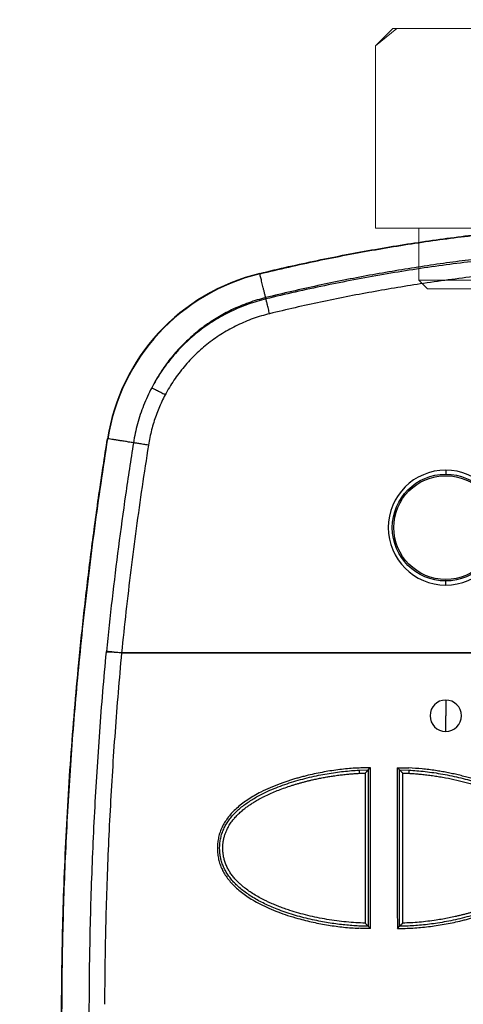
# Model space of a CAD drawing. Header units: millimetres. Extents: x -848 to 77789, y -17557 to 12238.
# Tile 59 of 79: x 72213 to 72340, y -12271 to -11987. Entities that reach past the tile are written whole.
import ezdxf
from ezdxf import colors
from ezdxf.entities.mleader import LeaderData, LeaderLine
from ezdxf.math import Vec2, Vec3

# ---------------------------------------------------------------- set-up
doc = ezdxf.new("R2010")
doc.units = ezdxf.units.MM
doc.layers.add('RR_IWK_opisy_piony', color=7, linetype='Continuous', lineweight=13)
doc.styles.add('Garamond', font='GARA.TTF')

# ---------------------------------------------------------------- blocks, each defined once
blk = doc.blocks.new('A$C661458EC')
at = {"color": 7, "linetype": 'Continuous', "lineweight": 25}
for p, q in [((-2.6773, -0.6964), (-2.6766, -0.6989)), ((-2.6376, -0.8596), (-2.6395, -0.8516)), ((-3.6483, -1.7541), (-3.6509, -1.7537)), ((-1.4886, -1.9551), (-1.4886, -1.981)), ((-1.4886, -2.69), (-1.4886, -2.6641)), ((-3.6581, -3.1185), (-3.6577, -3.1148)), ((-0.9084, -3.1245), (-3.5607, -3.1247)), ((-3.5607, -3.1247), (-0.9072, -3.1249)), ((-1.4886, -3.4261), (-1.4886, -3.5261)), ((-1.4886, -3.6261), (-1.4886, -3.5261)), ((-2.0426, -3.8745), (-1.9836, -3.8731)), ((-2.0417, -3.8945), (-2.0036, -3.8933)), ((-2.0036, -3.8933), (-2.0036, -4.8529)), ((-1.9698, -3.8594), (-1.9836, -3.8731)), ((-1.9836, -3.8731), (-1.9836, -4.8731)), ((-1.7836, -3.8731), (-1.7977, -3.8592)), ((-1.7836, -4.8731), (-1.7836, -3.8731)), ((-1.7836, -3.8731), (-1.7246, -3.8745)), ((-1.7636, -3.8933), (-1.7256, -3.8945)), ((-1.7636, -4.8529), (-1.7636, -3.8933)), ((-1.9836, -4.8731), (-1.9696, -4.887)), ((-1.7975, -4.8868), (-1.7836, -4.8731))]:
    blk.add_line(p, q, dxfattribs=at)
for radius in [0.3416, 0.3321]:
    blk.add_circle((-1.4886, -2.3225), radius, dxfattribs=at)
for centre, radius, start, end in [((-2.3713, -1.9554), 1.2956, 103.65795, 171.04279), ((-2.3713, -1.9554), 1.293, 103.65795, 171.04279), ((-1.4886, -2.3225), 0.3674, 90, 270), ((-1.4886, -2.3225), 0.3674, 270, 90), ((-1.4886, -3.5261), 0.1, 90, 270), ((-1.4886, -3.5261), 0.1, 270, 90)]:
    blk.add_arc(centre, radius, start, end, dxfattribs=at)
for points, knots in [([(-2.6773, -0.6964), (-2.6159, -0.6818), (-2.4935, -0.6526), (-2.3093, -0.6127), (-2.1252, -0.5757), (-1.9411, -0.542), (-1.757, -0.5113), (-1.5729, -0.4838), (-1.3889, -0.4594), (-1.2019, -0.4378), (-1.0121, -0.4191), (-0.8194, -0.4037), (-0.6267, -0.3916), (-0.434, -0.383), (-0.2413, -0.3779), (-0.0515, -0.3762), (0.1353, -0.3778), (0.3192, -0.3825), (0.5031, -0.3903), (0.687, -0.4013), (0.871, -0.4154), (1.055, -0.4326), (1.239, -0.453), (1.426, -0.4768), (1.6159, -0.5044), (1.8088, -0.5358), (2.0016, -0.5707), (2.1945, -0.609), (2.3875, -0.6506), (2.5157, -0.6811), (2.58, -0.6964)], [0, 0, 0, 0, 0.03563, 0.071125, 0.106496, 0.141752, 0.176902, 0.211956, 0.246924, 0.281815, 0.318295, 0.354714, 0.391083, 0.427412, 0.463714, 0.5, 0.534635, 0.569284, 0.603958, 0.638666, 0.673418, 0.708224, 0.743095, 0.77804, 0.814739, 0.851541, 0.888457, 0.925498, 0.962676, 1, 1, 1, 1]), ([(-2.6766, -0.6989), (-2.6151, -0.6843), (-2.4923, -0.655), (-2.3075, -0.615), (-2.1228, -0.5779), (-1.9381, -0.5441), (-1.7545, -0.5135), (-1.5721, -0.4863), (-1.3907, -0.4622), (-1.2094, -0.4412), (-1.0269, -0.4231), (-0.8431, -0.408), (-0.6582, -0.396), (-0.4732, -0.3872), (-0.2882, -0.3815), (-0.1033, -0.3789), (0.0817, -0.3796), (0.2666, -0.3834), (0.4516, -0.3904), (0.6366, -0.4005), (0.8216, -0.4139), (1.0066, -0.4304), (1.1916, -0.45), (1.3766, -0.4729), (1.5565, -0.4981), (1.7312, -0.5255), (1.9009, -0.5548), (2.0705, -0.5867), (2.2402, -0.6214), (2.41, -0.6585), (2.5229, -0.6854), (2.5794, -0.6989)], [0, 0, 0, 0, 0.035755, 0.0713732, 0.1068646, 0.1422391, 0.1775067, 0.2120504, 0.2465106, 0.280897, 0.3152195, 0.3501868, 0.3851083, 0.4199948, 0.4548567, 0.4897049, 0.5245499, 0.5594024, 0.5942731, 0.6291727, 0.6641116, 0.6991007, 0.7341503, 0.7692709, 0.8044731, 0.8368222, 0.8692564, 0.9017835, 0.9344114, 0.9671477, 1, 1, 1, 1]), ([(-0.0486, -0.5315), (-0.1015, -0.5317), (-0.2074, -0.5322), (-0.3666, -0.536), (-0.5263, -0.542), (-0.6864, -0.5505), (-0.8462, -0.5615), (-1.0055, -0.5748), (-1.1643, -0.5905), (-1.3236, -0.6087), (-1.4846, -0.6295), (-1.6471, -0.653), (-1.8113, -0.6793), (-1.9759, -0.7083), (-2.1412, -0.7399), (-2.3069, -0.7744), (-2.4732, -0.8113), (-2.584, -0.8381), (-2.6395, -0.8516)], [0, 0, 0, 0, 0.060611, 0.121432, 0.182477, 0.243762, 0.305302, 0.366006, 0.426986, 0.488257, 0.549834, 0.613001, 0.67652, 0.740408, 0.804682, 0.869361, 0.934461, 1, 1, 1, 1]), ([(2.5403, -0.8596), (2.481, -0.8454), (2.3622, -0.8171), (2.1834, -0.7783), (2.0041, -0.7422), (1.8243, -0.709), (1.6441, -0.6788), (1.4633, -0.6516), (1.2821, -0.6274), (1.0975, -0.6059), (0.9095, -0.5872), (0.7182, -0.5717), (0.5266, -0.5596), (0.3349, -0.551), (0.1432, -0.5458), (-0.0455, -0.5441), (-0.2313, -0.5457), (-0.4142, -0.5504), (-0.597, -0.5583), (-0.7799, -0.5693), (-0.9625, -0.5834), (-1.145, -0.6007), (-1.327, -0.621), (-1.5114, -0.6447), (-1.6982, -0.672), (-1.8872, -0.703), (-2.0757, -0.7372), (-2.2636, -0.7747), (-2.451, -0.8151), (-2.5754, -0.8447), (-2.6376, -0.8596)], [0, 0, 0, 0, 0.035032, 0.07003, 0.105005, 0.139963, 0.174914, 0.209865, 0.244827, 0.279808, 0.316496, 0.353228, 0.389953, 0.426643, 0.463307, 0.499956, 0.534935, 0.569921, 0.604922, 0.639948, 0.674996, 0.710049, 0.745086, 0.780093, 0.816739, 0.85337, 0.889999, 0.926638, 0.963301, 1, 1, 1, 1]), ([(2.5173, -0.9542), (2.4582, -0.9402), (2.3401, -0.912), (2.1621, -0.8734), (1.9838, -0.8375), (1.8049, -0.8046), (1.6267, -0.7747), (1.4491, -0.748), (1.272, -0.7244), (1.0946, -0.7036), (0.9154, -0.6857), (0.7346, -0.6707), (0.5524, -0.6587), (0.3701, -0.6499), (0.1878, -0.6442), (0.0055, -0.6417), (-0.1768, -0.6423), (-0.3591, -0.6461), (-0.5413, -0.6531), (-0.7235, -0.6632), (-0.9056, -0.6764), (-1.0875, -0.6928), (-1.269, -0.7122), (-1.4501, -0.7348), (-1.6257, -0.7596), (-1.7957, -0.7864), (-1.9604, -0.815), (-2.1246, -0.846), (-2.2883, -0.8796), (-2.4518, -0.9154), (-2.5603, -0.9413), (-2.6146, -0.9542)], [0, 0, 0, 0, 0.0351719, 0.0703075, 0.105415, 0.140503, 0.1755805, 0.2100302, 0.2444873, 0.278962, 0.3134703, 0.3487237, 0.3839766, 0.4191963, 0.4543888, 0.4895645, 0.5247338, 0.5599069, 0.5950936, 0.6303039, 0.6655407, 0.7007882, 0.7360274, 0.7712407, 0.806427, 0.8386677, 0.8709051, 0.9031482, 0.935406, 0.9676871, 1, 1, 1, 1]), ([(-2.6395, -0.8517), (-2.6413, -0.8442), (-2.645, -0.8293), (-2.65, -0.8084), (-2.6548, -0.7888), (-2.6592, -0.7706), (-2.6633, -0.7538), (-2.6671, -0.7383), (-2.6705, -0.7241), (-2.6737, -0.7109), (-2.6757, -0.7029), (-2.6766, -0.6989)], [0, 0, 0, 0, 0.123043, 0.242962, 0.359904, 0.474016, 0.585445, 0.692412, 0.797068, 0.899552, 1, 1, 1, 1]), ([(-2.6395, -0.8516), (-2.6575, -0.8563), (-2.6939, -0.8659), (-2.7484, -0.8839), (-2.8035, -0.9053), (-2.8549, -0.9284), (-2.9024, -0.9526), (-2.9459, -0.9774), (-2.9892, -1.0046), (-3.0308, -1.0334), (-3.0704, -1.0637), (-3.1083, -1.0953), (-3.1453, -1.1291), (-3.1813, -1.1651), (-3.2163, -1.2034), (-3.25, -1.2439), (-3.2823, -1.2867), (-3.3129, -1.3317), (-3.3419, -1.3788), (-3.3594, -1.4116), (-3.3682, -1.4281)], [0, 0, 0, 0, 0.058038, 0.117893, 0.179559, 0.243035, 0.294179, 0.346435, 0.399803, 0.45428, 0.504766, 0.556165, 0.608475, 0.661695, 0.715823, 0.770856, 0.826792, 0.88363, 0.941367, 1, 1, 1, 1]), ([(-2.6146, -0.9542), (-2.6159, -0.9491), (-2.6184, -0.9386), (-2.6222, -0.9228), (-2.6259, -0.9076), (-2.6294, -0.8935), (-2.6323, -0.8812), (-2.6348, -0.8713), (-2.6366, -0.8638), (-2.6373, -0.861), (-2.6376, -0.8596)], [0, 0, 0, 0, 0.11863, 0.24166, 0.369642, 0.499672, 0.629417, 0.757121, 0.880992, 1, 1, 1, 1]), ([(-2.6146, -0.9542), (-2.6322, -0.9588), (-2.6673, -0.9679), (-2.719, -0.9851), (-2.7698, -1.0048), (-2.8195, -1.0272), (-2.868, -1.0522), (-2.915, -1.0796), (-2.9605, -1.1096), (-3.0043, -1.1419), (-3.0465, -1.1765), (-3.0867, -1.2133), (-3.1249, -1.2521), (-3.161, -1.2929), (-3.1949, -1.3356), (-3.2265, -1.38), (-3.2558, -1.4259), (-3.2733, -1.4577), (-3.282, -1.4736)], [0, 0, 0, 0, 0.062576, 0.124984, 0.187401, 0.25, 0.312564, 0.374969, 0.437389, 0.5, 0.562564, 0.624969, 0.687389, 0.75, 0.812576, 0.874985, 0.937401, 1, 1, 1, 1]), ([(-3.368, -1.4282), (-3.3775, -1.4467), (-3.3963, -1.4836), (-3.4205, -1.5407), (-3.4418, -1.5989), (-3.4596, -1.6582), (-3.4745, -1.7185), (-3.4816, -1.7593), (-3.4851, -1.7798)], [0, 0, 0, 0, 0.167343, 0.33381, 0.499852, 0.665928, 0.832492, 1, 1, 1, 1]), ([(-3.282, -1.4736), (-3.2867, -1.4712), (-3.2963, -1.4661), (-3.3106, -1.4585), (-3.3245, -1.4512), (-3.3373, -1.4444), (-3.3484, -1.4385), (-3.3574, -1.4338), (-3.3642, -1.4302), (-3.3668, -1.4288), (-3.368, -1.4282)], [0, 0, 0, 0, 0.118844, 0.242834, 0.370504, 0.500092, 0.629666, 0.7573, 0.881231, 1, 1, 1, 1]), ([(-3.282, -1.4736), (-3.2893, -1.4879), (-3.3038, -1.5164), (-3.3231, -1.5601), (-3.3403, -1.6044), (-3.3557, -1.6501), (-3.369, -1.6972), (-3.3804, -1.7458), (-3.386, -1.7786), (-3.3889, -1.795)], [0, 0, 0, 0, 0.1412865, 0.2816338, 0.4213294, 0.560685, 0.7066664, 0.8529932, 1, 1, 1, 1]), ([(-3.6509, -9.1914), (-3.668, -9.0812), (-3.702, -8.8607), (-3.7472, -8.5292), (-3.788, -8.1971), (-3.824, -7.8645), (-3.8554, -7.5313), (-3.8821, -7.1978), (-3.9034, -6.8732), (-3.9199, -6.5576), (-3.932, -6.2511), (-3.94, -5.9445), (-3.9442, -5.6378), (-3.9443, -5.3311), (-3.9405, -5.0244), (-3.9327, -4.7178), (-3.921, -4.4113), (-3.9053, -4.105), (-3.8857, -3.7989), (-3.8621, -3.4931), (-3.8329, -3.1695), (-3.7972, -2.8281), (-3.7542, -2.4692), (-3.706, -2.1109), (-3.6693, -1.8728), (-3.6509, -1.7537)], [0, 0, 0, 0, 0.0448, 0.0896, 0.1344, 0.1792, 0.224, 0.2688, 0.3136, 0.354667, 0.395733, 0.4368, 0.477867, 0.518933, 0.56, 0.601067, 0.642134, 0.6832, 0.724267, 0.765334, 0.8064, 0.8548, 0.9032, 0.9516, 1, 1, 1, 1]), ([(-3.6483, -9.191), (-3.6618, -9.1046), (-3.6886, -8.9318), (-3.7253, -8.6721), (-3.7592, -8.412), (-3.7903, -8.1516), (-3.8183, -7.8923), (-3.8433, -7.6344), (-3.8653, -7.3777), (-3.8846, -7.1208), (-3.9012, -6.862), (-3.9151, -6.6013), (-3.9261, -6.3386), (-3.9343, -6.0759), (-3.9395, -5.8131), (-3.9418, -5.5502), (-3.9412, -5.2873), (-3.9377, -5.0245), (-3.9313, -4.7617), (-3.922, -4.499), (-3.9097, -4.2364), (-3.8946, -3.974), (-3.8765, -3.7118), (-3.8556, -3.4497), (-3.8309, -3.1792), (-3.8022, -2.9003), (-3.7692, -2.613), (-3.7325, -2.3262), (-3.6926, -2.0398), (-3.6631, -1.8493), (-3.6483, -1.7541)], [0, 0, 0, 0, 0.035123, 0.070246, 0.10537, 0.140493, 0.175616, 0.210112, 0.244608, 0.279104, 0.3136, 0.3488, 0.384, 0.4192, 0.4544, 0.4896, 0.5248, 0.56, 0.5952, 0.6304, 0.6656, 0.7008, 0.736, 0.7712, 0.8064, 0.84512, 0.88384, 0.92256, 0.96128, 1, 1, 1, 1]), ([(-3.4849, -1.7798), (-3.4952, -1.7782), (-3.5154, -1.775), (-3.5433, -1.7706), (-3.5688, -1.7666), (-3.592, -1.763), (-3.6128, -1.7597), (-3.6317, -1.7567), (-3.6429, -1.7549), (-3.6484, -1.7541)], [0, 0, 0, 0, 0.156997, 0.308737, 0.455548, 0.597755, 0.735684, 0.869658, 1, 1, 1, 1]), ([(-3.4851, -1.7798), (-3.5021, -1.8907), (-3.5362, -2.1124), (-3.5813, -2.4459), (-3.6224, -2.78), (-3.6458, -3.0032), (-3.6575, -3.1148)], [0, 0, 0, 0, 0.249963, 0.499918, 0.749914, 1, 1, 1, 1]), ([(-3.3889, -1.795), (-3.4026, -1.8839), (-3.43, -2.0615), (-3.4673, -2.3279), (-3.5017, -2.5939), (-3.5331, -2.8593), (-3.5516, -3.0363), (-3.5607, -3.1247)], [0, 0, 0, 0, 0.201291, 0.401912, 0.601887, 0.801241, 1, 1, 1, 1]), ([(-3.3889, -1.795), (-3.3941, -1.7942), (-3.4049, -1.7925), (-3.4208, -1.7899), (-3.4363, -1.7875), (-3.4506, -1.7852), (-3.4631, -1.7833), (-3.4732, -1.7817), (-3.4808, -1.7805), (-3.4837, -1.78), (-3.4851, -1.7798)], [0, 0, 0, 0, 0.118789, 0.242737, 0.370382, 0.499961, 0.629546, 0.757207, 0.88118, 1, 1, 1, 1]), ([(-3.7669, -5.4468), (-3.7666, -5.3597), (-3.7659, -5.1855), (-3.7614, -4.9243), (-3.7545, -4.6632), (-3.7448, -4.4022), (-3.7326, -4.143), (-3.7178, -3.8855), (-3.7005, -3.6296), (-3.6808, -3.3739), (-3.6655, -3.2036), (-3.6579, -3.1185)], [0, 0, 0, 0, 0.112064, 0.224087, 0.33608, 0.448054, 0.560018, 0.669986, 0.779965, 0.889967, 1, 1, 1, 1]), ([(-3.5607, -3.1247), (-3.5683, -3.2087), (-3.5833, -3.3766), (-3.6028, -3.6287), (-3.6199, -3.8806), (-3.6345, -4.1324), (-3.6465, -4.3827), (-3.656, -4.6313), (-3.663, -4.8784), (-3.6677, -5.1254), (-3.6688, -5.29), (-3.6694, -5.3723)], [0, 0, 0, 0, 0.112448, 0.224757, 0.33694, 0.449005, 0.560966, 0.670835, 0.780623, 0.890342, 1, 1, 1, 1]), ([(-3.5607, -3.1247), (-3.566, -3.1242), (-3.5769, -3.1233), (-3.5929, -3.1219), (-3.6086, -3.1207), (-3.623, -3.1198), (-3.6356, -3.119), (-3.6458, -3.1185), (-3.6535, -3.1184), (-3.6564, -3.1184), (-3.6579, -3.1185)], [0, 0, 0, 0, 0.118782, 0.24272, 0.370355, 0.499927, 0.629509, 0.757173, 0.881158, 1, 1, 1, 1]), ([(-3.5607, -3.1247), (-3.566, -3.1242), (-3.5768, -3.1231), (-3.5929, -3.1214), (-3.6085, -3.1198), (-3.6229, -3.1184), (-3.6354, -3.1171), (-3.6455, -3.116), (-3.6532, -3.1152), (-3.6561, -3.1149), (-3.6575, -3.1148)], [0, 0, 0, 0, 0.118841, 0.242826, 0.370491, 0.500073, 0.629645, 0.75728, 0.881218, 1, 1, 1, 1]), ([(-1.9692, -3.8588), (-2.002, -3.8594), (-2.0678, -3.8606), (-2.167, -3.8701), (-2.267, -3.8852), (-2.3428, -3.9012), (-2.3943, -3.9139), (-2.4212, -3.921), (-2.4476, -3.9284), (-2.4734, -3.9361), (-2.4986, -3.9442), (-2.5233, -3.9525), (-2.5609, -3.9661), (-2.6103, -3.9859), (-2.6652, -4.0117), (-2.7119, -4.0369), (-2.7508, -4.0608), (-2.7862, -4.0856), (-2.8182, -4.1114), (-2.8467, -4.1382), (-2.8717, -4.166), (-2.8932, -4.1947), (-2.9112, -4.2244), (-2.9257, -4.2551), (-2.9366, -4.2868), (-2.9441, -4.3194), (-2.9479, -4.3531), (-2.9484, -4.387), (-2.9454, -4.4206), (-2.9388, -4.4534), (-2.9287, -4.4852), (-2.9151, -4.516), (-2.8979, -4.5459), (-2.8772, -4.5748), (-2.8531, -4.6028), (-2.8254, -4.6299), (-2.7942, -4.6559), (-2.7596, -4.6811), (-2.7189, -4.7069), (-2.6717, -4.7329), (-2.6179, -4.7585), (-2.56, -4.7822), (-2.4981, -4.804), (-2.4392, -4.8217), (-2.3847, -4.836), (-2.3361, -4.8474), (-2.2875, -4.8574), (-2.2387, -4.866), (-2.1899, -4.8732), (-2.1411, -4.879), (-2.0922, -4.8834), (-2.0595, -4.8852), (-2.0432, -4.8861)], [0, 0, 0, 0, 0.042071, 0.084682, 0.127983, 0.172119, 0.184256, 0.196193, 0.207933, 0.21948, 0.230837, 0.242007, 0.252995, 0.282299, 0.310343, 0.330982, 0.350528, 0.369047, 0.386617, 0.403327, 0.419282, 0.434604, 0.449427, 0.463903, 0.478191, 0.49246, 0.506877, 0.521622, 0.536029, 0.550259, 0.56448, 0.57886, 0.593563, 0.608741, 0.624532, 0.641059, 0.658431, 0.676739, 0.696064, 0.720424, 0.745948, 0.772724, 0.800825, 0.830317, 0.851831, 0.873225, 0.894515, 0.915718, 0.936851, 0.957931, 0.978975, 1, 1, 1, 1]), ([(-1.9836, -4.8731), (-1.9969, -4.8729), (-2.0243, -4.8727), (-2.0664, -4.8706), (-2.1105, -4.8672), (-2.1563, -4.8625), (-2.2033, -4.8564), (-2.2514, -4.8489), (-2.3018, -4.8396), (-2.3543, -4.8284), (-2.4083, -4.8151), (-2.462, -4.7999), (-2.5148, -4.7829), (-2.5633, -4.7652), (-2.6072, -4.7471), (-2.6465, -4.7291), (-2.6843, -4.7097), (-2.7204, -4.6891), (-2.7544, -4.6671), (-2.7861, -4.6438), (-2.8143, -4.6201), (-2.8389, -4.5962), (-2.8601, -4.5723), (-2.879, -4.5474), (-2.8953, -4.5213), (-2.909, -4.4941), (-2.9197, -4.4658), (-2.9275, -4.4366), (-2.9323, -4.4066), (-2.9341, -4.3763), (-2.9329, -4.3459), (-2.9287, -4.3158), (-2.9215, -4.2863), (-2.9112, -4.2578), (-2.898, -4.2303), (-2.8819, -4.204), (-2.8632, -4.1788), (-2.8421, -4.1546), (-2.8187, -4.1316), (-2.7931, -4.1095), (-2.7656, -4.0886), (-2.7362, -4.0687), (-2.7052, -4.0498), (-2.6727, -4.0319), (-2.6331, -4.0122), (-2.586, -3.9914), (-2.5312, -3.9703), (-2.4748, -3.9513), (-2.4174, -3.9345), (-2.3594, -3.9197), (-2.3025, -3.9073), (-2.2471, -3.897), (-2.1938, -3.8887), (-2.1418, -3.8822), (-2.0915, -3.8773), (-2.0587, -3.8754), (-2.0426, -3.8745)], [0, 0, 0, 0, 0.017562, 0.03615, 0.055639, 0.075904, 0.096821, 0.118266, 0.140115, 0.164472, 0.189015, 0.213591, 0.238052, 0.26226, 0.281633, 0.300692, 0.319379, 0.337648, 0.355461, 0.372796, 0.389645, 0.404, 0.418018, 0.431738, 0.44522, 0.458546, 0.471815, 0.485113, 0.498444, 0.511796, 0.525151, 0.538492, 0.55181, 0.56511, 0.578468, 0.591992, 0.605765, 0.619851, 0.634293, 0.649116, 0.664329, 0.67993, 0.695904, 0.71223, 0.728877, 0.754256, 0.780133, 0.806351, 0.83274, 0.859118, 0.885296, 0.909618, 0.93342, 0.956533, 0.978783, 1, 1, 1, 1]), ([(-2.0036, -4.8529), (-2.0235, -4.8523), (-2.0637, -4.851), (-2.1244, -4.846), (-2.1862, -4.8388), (-2.2483, -4.8293), (-2.3099, -4.8177), (-2.37, -4.8043), (-2.4283, -4.789), (-2.472, -4.7757), (-2.5019, -4.7659), (-2.5185, -4.7601), (-2.5348, -4.7543), (-2.5508, -4.7483), (-2.5665, -4.7421), (-2.5819, -4.7359), (-2.5988, -4.7287), (-2.6172, -4.7205), (-2.6369, -4.7113), (-2.655, -4.7022), (-2.6785, -4.6899), (-2.7066, -4.674), (-2.7391, -4.6533), (-2.7627, -4.6363), (-2.7786, -4.6237), (-2.7878, -4.6161), (-2.7967, -4.6085), (-2.8052, -4.6008), (-2.8134, -4.593), (-2.8213, -4.5851), (-2.8289, -4.5772), (-2.84, -4.5649), (-2.8538, -4.548), (-2.8693, -4.5258), (-2.8803, -4.5065), (-2.8881, -4.4906), (-2.8934, -4.4783), (-2.8981, -4.4659), (-2.9022, -4.4533), (-2.9065, -4.4377), (-2.9103, -4.4189), (-2.913, -4.3969), (-2.9139, -4.3746), (-2.9132, -4.3523), (-2.9107, -4.3304), (-2.9066, -4.3089), (-2.9008, -4.2878), (-2.8932, -4.2673), (-2.8849, -4.2493), (-2.8764, -4.2336), (-2.8682, -4.2201), (-2.8591, -4.2068), (-2.8492, -4.1937), (-2.8359, -4.1777), (-2.8186, -4.1592), (-2.7965, -4.1386), (-2.7777, -4.1231), (-2.7633, -4.1121), (-2.7542, -4.1054), (-2.7448, -4.0987), (-2.7351, -4.0922), (-2.7252, -4.0857), (-2.715, -4.0792), (-2.7033, -4.0721), (-2.6898, -4.0642), (-2.6746, -4.0558), (-2.6579, -4.0469), (-2.6343, -4.0351), (-2.6033, -4.0207), (-2.5654, -4.0048), (-2.5255, -3.9897), (-2.4915, -3.978), (-2.4641, -3.9693), (-2.4438, -3.9631), (-2.4233, -3.9572), (-2.4026, -3.9515), (-2.3817, -3.946), (-2.3606, -3.9408), (-2.3365, -3.9352), (-2.3095, -3.9293), (-2.2794, -3.9233), (-2.2501, -3.918), (-2.2198, -3.913), (-2.1887, -3.9084), (-2.1561, -3.9042), (-2.1246, -3.9007), (-2.095, -3.8979), (-2.0677, -3.8958), (-2.0501, -3.8949), (-2.0417, -3.8945)], [0, 0, 0, 0, 0.027213, 0.054987, 0.083361, 0.112373, 0.141061, 0.169132, 0.19662, 0.223563, 0.231681, 0.239689, 0.247588, 0.25538, 0.263067, 0.270649, 0.278128, 0.288248, 0.298181, 0.307931, 0.316004, 0.334467, 0.352039, 0.368772, 0.374306, 0.379744, 0.385087, 0.390339, 0.395503, 0.400581, 0.405577, 0.410495, 0.423248, 0.435541, 0.447454, 0.453623, 0.459734, 0.465803, 0.471841, 0.477863, 0.4879, 0.497997, 0.508215, 0.518422, 0.528472, 0.538429, 0.548355, 0.558316, 0.568375, 0.575467, 0.582675, 0.59002, 0.59752, 0.60519, 0.618392, 0.632177, 0.646603, 0.651717, 0.656903, 0.662162, 0.667496, 0.672907, 0.678396, 0.683964, 0.691754, 0.6997, 0.707807, 0.717645, 0.735772, 0.754545, 0.773987, 0.794122, 0.803735, 0.813407, 0.82314, 0.832937, 0.842798, 0.852726, 0.862722, 0.876581, 0.890576, 0.904711, 0.917413, 0.932544, 0.947742, 0.962519, 0.975945, 0.988437, 1, 1, 1, 1]), ([(-2.0426, -3.8745), (-2.0426, -3.8748), (-2.0426, -3.8753), (-2.0425, -3.8778), (-2.0423, -3.8803), (-2.0422, -3.8834), (-2.042, -3.8881), (-2.0418, -3.892), (-2.0417, -3.8945)], [0, 0, 0, 0, 0.2418, 0.370467, 0.499948, 0.629429, 0.758108, 1, 1, 1, 1]), ([(-1.9836, -3.8731), (-1.9837, -3.8732), (-1.9838, -3.8733), (-1.9849, -3.8744), (-1.9867, -3.8761), (-1.9888, -3.8783), (-1.991, -3.8805), (-1.9931, -3.8826), (-1.9954, -3.8849), (-1.9981, -3.8876), (-2.0007, -3.8905), (-2.0028, -3.8924), (-2.0036, -3.8933)], [0, 0, 0, 0, 0.095927, 0.197197, 0.306543, 0.426145, 0.510267, 0.598459, 0.690921, 0.781197, 0.904437, 1, 1, 1, 1]), ([(-1.798, -3.8588), (-1.7888, -3.8588), (-1.7714, -3.8589), (-1.7468, -3.8593), (-1.7313, -3.8599), (-1.724, -3.8602)], [0, 0, 0, 0, 0.372301, 0.705609, 1, 1, 1, 1]), ([(-1.7979, -4.8875), (-1.7649, -4.8869), (-1.6985, -4.8857), (-1.5986, -4.8762), (-1.4982, -4.8613), (-1.4221, -4.8454), (-1.3704, -4.8327), (-1.3433, -4.8256), (-1.3168, -4.8181), (-1.2908, -4.8104), (-1.2654, -4.8023), (-1.2406, -4.7939), (-1.2028, -4.7802), (-1.1534, -4.7603), (-1.0985, -4.7344), (-1.0519, -4.7089), (-1.0132, -4.6849), (-0.978, -4.6599), (-0.9463, -4.6339), (-0.918, -4.6069), (-0.8933, -4.5788), (-0.8721, -4.5498), (-0.8544, -4.5197), (-0.8403, -4.4887), (-0.8297, -4.4566), (-0.8226, -4.4236), (-0.8192, -4.3898), (-0.8191, -4.356), (-0.8225, -4.3228), (-0.8294, -4.2904), (-0.8398, -4.259), (-0.8538, -4.2285), (-0.8712, -4.199), (-0.892, -4.1703), (-0.9164, -4.1426), (-0.9442, -4.1159), (-0.9754, -4.09), (-1.0101, -4.0651), (-1.0509, -4.0395), (-1.098, -4.0137), (-1.1517, -3.9882), (-1.2094, -3.9647), (-1.271, -3.943), (-1.3257, -3.9265), (-1.3718, -3.9141), (-1.4082, -3.905), (-1.4445, -3.8968), (-1.4808, -3.8894), (-1.517, -3.8828), (-1.5696, -3.8743), (-1.6385, -3.8655), (-1.6956, -3.862), (-1.724, -3.8602)], [0, 0, 0, 0, 0.042494, 0.085408, 0.128891, 0.173087, 0.185314, 0.197333, 0.209149, 0.220764, 0.232182, 0.243408, 0.254444, 0.28385, 0.311953, 0.332539, 0.352039, 0.37052, 0.388063, 0.404761, 0.420722, 0.436071, 0.450947, 0.465503, 0.479902, 0.494313, 0.508904, 0.523463, 0.53771, 0.551808, 0.565921, 0.580216, 0.594851, 0.609977, 0.625726, 0.642219, 0.65956, 0.677839, 0.697131, 0.721438, 0.746889, 0.773566, 0.80154, 0.830875, 0.84701, 0.863053, 0.879011, 0.89489, 0.910698, 0.926441, 0.963332, 1, 1, 1, 1]), ([(-1.7636, -3.8933), (-1.7645, -3.8924), (-1.7665, -3.8905), (-1.7692, -3.8876), (-1.7722, -3.8845), (-1.7752, -3.8815), (-1.7782, -3.8786), (-1.7806, -3.8761), (-1.7823, -3.8744), (-1.7834, -3.8733), (-1.7836, -3.8732), (-1.7836, -3.8731)], [0, 0, 0, 0, 0.0955326, 0.2187156, 0.3090206, 0.4459889, 0.5736354, 0.6932896, 0.8026873, 0.904012, 1, 1, 1, 1]), ([(-1.7246, -3.8745), (-1.7076, -3.8755), (-1.6726, -3.8775), (-1.6192, -3.8829), (-1.5638, -3.8901), (-1.507, -3.8993), (-1.4493, -3.9105), (-1.3924, -3.9235), (-1.3367, -3.9382), (-1.2826, -3.9544), (-1.2297, -3.9726), (-1.1781, -3.9927), (-1.1331, -4.0127), (-1.0946, -4.0319), (-1.062, -4.0498), (-1.031, -4.0687), (-1.0017, -4.0886), (-0.9742, -4.1095), (-0.9486, -4.1316), (-0.9252, -4.1546), (-0.904, -4.1788), (-0.8854, -4.204), (-0.8693, -4.2303), (-0.856, -4.2578), (-0.8457, -4.2863), (-0.8385, -4.3158), (-0.8343, -4.3459), (-0.8331, -4.3763), (-0.835, -4.4066), (-0.8397, -4.4366), (-0.8475, -4.4658), (-0.8583, -4.4941), (-0.8719, -4.5213), (-0.8883, -4.5474), (-0.9071, -4.5723), (-0.9284, -4.5962), (-0.953, -4.6201), (-0.9811, -4.6438), (-1.0129, -4.6671), (-1.0469, -4.6891), (-1.0829, -4.7097), (-1.1207, -4.7291), (-1.1601, -4.7471), (-1.205, -4.7656), (-1.2556, -4.7841), (-1.3117, -4.8019), (-1.3687, -4.8177), (-1.4261, -4.8314), (-1.4833, -4.8431), (-1.5388, -4.8527), (-1.5922, -4.8603), (-1.643, -4.866), (-1.692, -4.87), (-1.7387, -4.8726), (-1.7689, -4.8729), (-1.7836, -4.8731)], [0, 0, 0, 0, 0.022538, 0.046226, 0.070861, 0.096237, 0.122151, 0.148406, 0.173297, 0.19816, 0.222845, 0.24721, 0.271124, 0.287771, 0.304097, 0.320071, 0.335672, 0.350885, 0.365708, 0.38015, 0.394236, 0.40801, 0.421533, 0.434891, 0.448191, 0.461509, 0.47485, 0.488205, 0.501557, 0.514888, 0.528186, 0.541455, 0.554781, 0.568264, 0.581984, 0.596001, 0.610356, 0.627205, 0.64454, 0.662353, 0.680622, 0.69931, 0.718368, 0.737742, 0.763426, 0.789386, 0.815455, 0.841457, 0.867207, 0.892516, 0.915801, 0.938358, 0.960021, 0.980623, 1, 1, 1, 1]), ([(-1.7256, -3.8945), (-1.7163, -3.8949), (-1.6971, -3.8959), (-1.667, -3.8983), (-1.6341, -3.9016), (-1.5993, -3.9056), (-1.5635, -3.9105), (-1.5268, -3.9163), (-1.4782, -3.925), (-1.4186, -3.9375), (-1.3497, -3.9551), (-1.2991, -3.9703), (-1.2657, -3.9815), (-1.2488, -3.9873), (-1.2322, -3.9934), (-1.2159, -3.9995), (-1.1999, -4.0058), (-1.1843, -4.0122), (-1.1671, -4.0195), (-1.1484, -4.0279), (-1.1285, -4.0374), (-1.1101, -4.0466), (-1.0863, -4.0591), (-1.058, -4.0753), (-1.0251, -4.0965), (-1.0021, -4.1133), (-0.9877, -4.1247), (-0.9809, -4.1303), (-0.9742, -4.136), (-0.9677, -4.1417), (-0.9613, -4.1475), (-0.9525, -4.1558), (-0.9414, -4.1669), (-0.9266, -4.1832), (-0.9112, -4.2023), (-0.896, -4.2245), (-0.8851, -4.2437), (-0.8776, -4.2595), (-0.8725, -4.2717), (-0.868, -4.284), (-0.8641, -4.2965), (-0.8601, -4.3119), (-0.8565, -4.3306), (-0.8541, -4.3525), (-0.8533, -4.3748), (-0.8543, -4.3971), (-0.857, -4.4191), (-0.8614, -4.4408), (-0.8676, -4.462), (-0.8754, -4.4827), (-0.884, -4.5009), (-0.8927, -4.5166), (-0.9011, -4.5301), (-0.9104, -4.5434), (-0.9204, -4.5566), (-0.9339, -4.5725), (-0.9514, -4.591), (-0.9739, -4.6117), (-0.9933, -4.6276), (-1.0087, -4.6392), (-1.0193, -4.6468), (-1.0303, -4.6544), (-1.0416, -4.6618), (-1.0533, -4.6692), (-1.066, -4.6769), (-1.0799, -4.6849), (-1.095, -4.6932), (-1.1115, -4.7019), (-1.1387, -4.7154), (-1.1777, -4.7331), (-1.2287, -4.7533), (-1.2706, -4.7678), (-1.3022, -4.7778), (-1.3225, -4.7839), (-1.343, -4.7898), (-1.3638, -4.7954), (-1.3847, -4.8008), (-1.4059, -4.806), (-1.4333, -4.8123), (-1.4672, -4.8195), (-1.5078, -4.8271), (-1.5534, -4.8347), (-1.6035, -4.8416), (-1.6576, -4.8473), (-1.7109, -4.8513), (-1.7462, -4.8524), (-1.7636, -4.8529)], [0, 0, 0, 0, 0.01267, 0.026439, 0.041313, 0.057824, 0.074384, 0.090849, 0.10874, 0.14188, 0.17426, 0.20594, 0.214237, 0.222415, 0.230477, 0.238422, 0.246254, 0.253973, 0.261581, 0.271864, 0.281944, 0.291828, 0.299997, 0.318697, 0.336514, 0.353505, 0.357614, 0.36167, 0.365674, 0.369627, 0.373529, 0.377383, 0.38628, 0.39493, 0.407609, 0.419839, 0.431704, 0.437759, 0.443768, 0.449746, 0.455705, 0.46166, 0.471613, 0.481657, 0.491855, 0.502083, 0.512185, 0.522225, 0.532267, 0.542376, 0.552615, 0.559738, 0.566982, 0.574367, 0.581911, 0.58963, 0.602923, 0.61681, 0.631347, 0.637224, 0.643201, 0.64928, 0.655464, 0.661755, 0.668157, 0.675845, 0.683693, 0.691703, 0.7014, 0.725312, 0.750299, 0.776414, 0.786017, 0.795686, 0.805421, 0.815225, 0.8251, 0.835046, 0.845067, 0.863635, 0.882467, 0.9016, 0.926899, 0.951715, 0.976072, 1, 1, 1, 1]), ([(-1.7246, -3.8745), (-1.7247, -3.8748), (-1.7247, -3.8752), (-1.7248, -3.8777), (-1.7249, -3.8803), (-1.7251, -3.8835), (-1.7253, -3.8881), (-1.7255, -3.892), (-1.7256, -3.8945)], [0, 0, 0, 0, 0.2394484, 0.3684042, 0.4999425, 0.6314835, 0.7604682, 1, 1, 1, 1]), ([(-1.9693, -4.8875), (-1.9785, -4.8874), (-1.9959, -4.8874), (-2.0205, -4.8869), (-2.036, -4.8863), (-2.0432, -4.8861)], [0, 0, 0, 0, 0.372484, 0.705793, 1, 1, 1, 1]), ([(-2.0036, -4.8529), (-2.0027, -4.8539), (-2.0009, -4.8557), (-1.9987, -4.8578), (-1.9972, -4.8594), (-1.9963, -4.8604), (-1.9945, -4.8622), (-1.992, -4.8647), (-1.9891, -4.8676), (-1.9867, -4.87), (-1.9849, -4.8718), (-1.9838, -4.8729), (-1.9837, -4.873), (-1.9836, -4.8731)], [0, 0, 0, 0, 0.1080355, 0.195503, 0.2423904, 0.2801319, 0.3087304, 0.4497876, 0.5734812, 0.6932206, 0.8026768, 0.9040266, 1, 1, 1, 1]), ([(-1.7836, -4.8731), (-1.7836, -4.873), (-1.7834, -4.8729), (-1.7823, -4.8718), (-1.7806, -4.87), (-1.7786, -4.8681), (-1.7768, -4.8662), (-1.7753, -4.8647), (-1.7736, -4.863), (-1.7715, -4.8609), (-1.7691, -4.8584), (-1.7664, -4.8557), (-1.7646, -4.8539), (-1.7636, -4.8529)], [0, 0, 0, 0, 0.095911, 0.197206, 0.30661, 0.426298, 0.48605, 0.550073, 0.618455, 0.691267, 0.804321, 0.89184, 1, 1, 1, 1])]:
    blk.add_open_spline(points, degree=3, knots=knots, dxfattribs=at)
for points in [[(-2.6376, -0.8596), (-2.6568, -0.8645), (-2.6953, -0.8745), (-2.7519, -0.8933), (-2.8075, -0.9149), (-2.8619, -0.9394), (-2.9149, -0.9667), (-2.9664, -0.9968), (-3.0162, -1.0296), (-3.0642, -1.065), (-3.1103, -1.1028), (-3.1543, -1.1431), (-3.1962, -1.1856), (-3.2357, -1.2303), (-3.2728, -1.2769), (-3.3074, -1.3255), (-3.3395, -1.3758), (-3.3586, -1.4107), (-3.3682, -1.4281)], [(-1.9693, -4.8875), (-1.9693, -4.7732), (-1.9693, -4.5445), (-1.9693, -4.2016), (-1.9692, -3.9731), (-1.9692, -3.8588)], [(-1.798, -3.8588), (-1.798, -3.9731), (-1.798, -4.2016), (-1.798, -4.5445), (-1.7979, -4.7732), (-1.7979, -4.8875)]]:
    blk.add_open_spline(points, degree=3, dxfattribs=at)
blk = doc.blocks.new('_None')

msp = doc.modelspace()

# ---------------------------------------------------------------- linework, layer by layer
at = {"color": 7, "linetype": 'Continuous', "lineweight": 0}
for p, q in [((72320, -11989.99), (72315, -11994.99)), ((72321.13, -11989.99), (72315.05, -11994.99)), ((72480, -11989.99), (72320, -11989.99)), ((72315, -11994.99), (72315, -12047.49)), ((72315.05, -11994.99), (72315, -11994.99)), ((72315.05, -11994.99), (72315.05, -12047.49)), ((72485, -12047.49), (72315, -12047.49)), ((72327.5, -12047.49), (72327.5, -12062.49)), ((72327.5, -12062.49), (72330, -12064.99)), ((72472.5, -12062.49), (72327.5, -12062.49)), ((72470, -12064.99), (72330, -12064.99))]:
    msp.add_line(p, q, dxfattribs=at)

# ---------------------------------------------------------------- block references
at = {"lineweight": 0, "xscale": 45, "yscale": 45, "zscale": 45}
msp.add_blockref('A$C661458EC', (72402.19, -12029.19), dxfattribs=at)

# ---------------------------------------------------------------- next in the draw order: leaders
at = {"layer": 'RR_IWK_opisy_piony'}
ml = msp.add_multileader_mtext('Standard', dxfattribs=at)
ml.set_content('Zestawy ciepłomierzowe\\P- zawór kulowy DN15/DN20\\P- filtr siatkowy DN15/DN20\\P- ciepłomierz {\\A1;q{\\H0.7x;nom}=0,6 m{\\H0.7x;\\S3^ ;}/h DN15}\\P- zawór kulowy DN15/DN20\\P', color=256, style='Garamond')
ml.set_leader_properties()
ml.set_arrow_properties(name='NONE')
ml.build(insert=Vec2(0, 0))
ml.multileader.update_dxf_attribs({"text_left_attachment_type": 2, "text_right_attachment_type": 2, "dogleg_length": 0, "arrow_head_size": 0.18})
ctx = ml.context
ctx.base_point, ctx.char_height, ctx.arrow_head_size, ctx.landing_gap_size, ctx.plane_origin = Vec3(72890.1, -11459.83), 200, 0.18, 25, Vec3(97310.05, 87237.63)
ctx.left_attachment, ctx.right_attachment = 2, 2
notes = []
notes.append((ctx, [(1, (1, 1, 0), (72890.1, -11460), (1, 0), 0, [(0, [(72366.06, -12346.01), (71897.53, -12290.67), (71464.8, -12192.36)], 0, [])])]))
ctx.mtext.insert = Vec3(72915.1, -10630.57)
ctx.mtext.has_bg_fill, ctx.mtext.bg_color, ctx.mtext.bg_scale_factor, ctx.mtext.bg_transparency, ctx.mtext.use_window_bg_color = 1, -1027028792, 1, 0, 1
for ctx, leaders in notes:
    for number, flags, end, landing, length, lines in leaders:
        leader = LeaderData()
        leader.index, (leader.has_last_leader_line, leader.has_dogleg_vector, leader.attachment_direction) = number, flags
        leader.last_leader_point, leader.dogleg_vector, leader.dogleg_length = Vec3(end), Vec3(landing), length
        for number, points, colour, breaks in lines:
            line = LeaderLine()
            line.index, line.vertices, line.color, line.breaks = number, Vec3.list(points), colors.encode_raw_color(colour), breaks
            leader.lines.append(line)
        ctx.leaders.append(leader)

doc.saveas('drawing.dxf')
